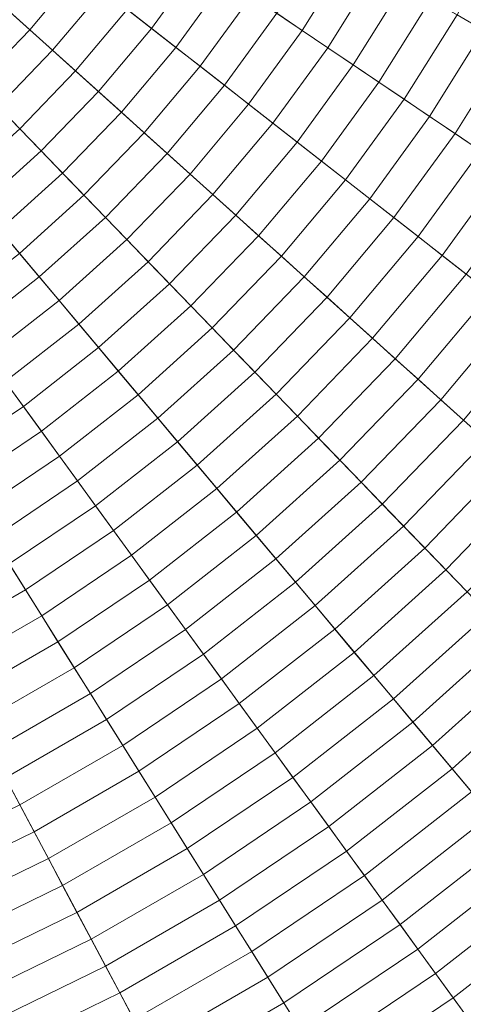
# Model space of a CAD drawing. Header units: centimetres. Extents: x -3.01 to 4.18, y -6.48 to 0.72.
# Tile 188 of 256: x 1.33 to 1.75, y -4.47 to -3.55. Entities that reach past the tile are written whole.
import ezdxf

# ---------------------------------------------------------------- set-up
doc = ezdxf.new("R2010")
doc.units = ezdxf.units.CM
doc.header["$LTSCALE"] = 2.54
doc.layers.add('Lucido design-1', color=7, linetype='Continuous')

# ---------------------------------------------------------------- blocks, each defined once
blk = doc.blocks.new('Gruppo-1')
at = {"color": 142, "linetype": 'Continuous', "lineweight": 9}
for points in [[(1.33456, -6.40089, -13.70234), (1.57828, -6.34012, -13.70234), (0.58696, -2.88298, -13.70234), (0.58681, -2.88301, -13.70234)], [(1.57828, -6.34012, -13.70234), (1.81716, -6.2625, -13.70234), (0.5871, -2.88293, -13.70234), (0.58696, -2.88298, -13.70234)], [(1.81716, -6.2625, -13.70234), (2.05005, -6.16841, -13.70234), (0.58724, -2.88287, -13.70234), (0.5871, -2.88293, -13.70234)], [(2.05005, -6.16841, -13.70234), (2.27581, -6.0583, -13.70234), (0.58738, -2.88281, -13.70234), (0.58724, -2.88287, -13.70234)], [(2.27581, -6.0583, -13.70234), (2.49334, -5.93271, -13.70234), (0.58751, -2.88273, -13.70234), (0.58738, -2.88281, -13.70234)], [(2.49334, -5.93271, -13.70234), (2.70158, -5.79225, -13.70234), (0.58763, -2.88265, -13.70234), (0.58751, -2.88273, -13.70234)], [(2.70158, -5.79225, -13.70234), (2.89951, -5.63761, -13.70234), (0.58775, -2.88255, -13.70234), (0.58763, -2.88265, -13.70234)], [(2.89951, -5.63761, -13.70234), (3.08618, -5.46953, -13.70234), (0.58786, -2.88245, -13.70234), (0.58775, -2.88255, -13.70234)], [(3.08618, -5.46953, -13.70234), (3.26066, -5.28885, -13.70234), (0.58797, -2.88234, -13.70234), (0.58786, -2.88245, -13.70234)], [(3.26066, -5.28885, -13.70234), (3.42212, -5.09643, -13.70234), (0.58806, -2.88223, -13.70234), (0.58797, -2.88234, -13.70234)], [(3.42212, -5.09643, -13.70234), (3.56976, -4.89322, -13.70234), (0.58815, -2.88211, -13.70234), (0.58806, -2.88223, -13.70234)], [(3.56976, -4.89322, -13.70234), (3.70286, -4.68021, -13.70234), (0.58823, -2.88198, -13.70234), (0.58815, -2.88211, -13.70234)], [(3.70286, -4.68021, -13.70234), (3.82078, -4.45843, -13.70234), (0.5883, -2.88185, -13.70234), (0.58823, -2.88198, -13.70234)], [(3.82078, -4.45843, -13.70234), (3.92295, -4.22897, -13.70234), (0.58837, -2.88171, -13.70234), (0.5883, -2.88185, -13.70234)], [(3.92295, -4.22897, -13.70234), (4.00886, -3.99293, -13.70234), (0.58842, -2.88157, -13.70234), (0.58837, -2.88171, -13.70234)], [(4.00886, -3.99293, -13.70234), (4.07809, -3.75148, -13.70234), (0.58846, -2.88142, -13.70234), (0.58842, -2.88157, -13.70234)], [(4.07809, -3.75148, -13.70234), (4.13032, -3.50579, -13.70234), (0.58849, -2.88127, -13.70234), (0.58846, -2.88142, -13.70234)], [(1.74355, -3.549, -12.72527), (1.78734, -3.46665, -12.72527), (1.81313, -3.47923, -12.73052), (1.7684, -3.56335, -12.73052)], [(1.57494, -3.54771, -12.70051), (1.61905, -3.47712, -12.70051), (1.64398, -3.49151, -12.70526), (1.59881, -3.5638, -12.70526)], [(1.32245, -3.54368, -12.67003), (1.36689, -3.49071, -12.67003), (1.38966, -3.5085, -12.67409), (1.34392, -3.56301, -12.67409)], [(1.43516, -3.54405, -12.68249), (1.47935, -3.48323, -12.68249), (1.50327, -3.49936, -12.68685), (1.45789, -3.56181, -12.68685)], [(1.45789, -3.56181, -12.68685), (1.50327, -3.49936, -12.68685), (1.52717, -3.51548, -12.6913), (1.48062, -3.57957, -12.6913)], [(1.59881, -3.5638, -12.70526), (1.64398, -3.49151, -12.70526), (1.66889, -3.5059, -12.71011), (1.62266, -3.57989, -12.71011)], [(1.34392, -3.56301, -12.67409), (1.38966, -3.5085, -12.67409), (1.41242, -3.52628, -12.67824), (1.36538, -3.58233, -12.67824)], [(1.62266, -3.57989, -12.71011), (1.66889, -3.5059, -12.71011), (1.6938, -3.52028, -12.71507), (1.6465, -3.59597, -12.71507)], [(1.48062, -3.57957, -12.6913), (1.52717, -3.51548, -12.6913), (1.55107, -3.5316, -12.69585), (1.50332, -3.59731, -12.69585)], [(1.36538, -3.58233, -12.67824), (1.41242, -3.52628, -12.67824), (1.43516, -3.54405, -12.68249), (1.38683, -3.60165, -12.68249)], [(1.6465, -3.59597, -12.71507), (1.6938, -3.52028, -12.71507), (1.71868, -3.53464, -12.72012), (1.67032, -3.61204, -12.72012)], [(1.50332, -3.59731, -12.69585), (1.55107, -3.5316, -12.69585), (1.57494, -3.54771, -12.70051), (1.52602, -3.61504, -12.70051)], [(1.67032, -3.61204, -12.72012), (1.71868, -3.53464, -12.72012), (1.74355, -3.549, -12.72527), (1.69413, -3.6281, -12.72527)], [(1.27442, -3.59341, -12.67003), (1.32245, -3.54368, -12.67003), (1.34392, -3.56301, -12.67409), (1.29449, -3.61419, -12.67409)], [(1.38683, -3.60165, -12.68249), (1.43516, -3.54405, -12.68249), (1.45789, -3.56181, -12.68685), (1.40827, -3.62095, -12.68685)], [(1.52602, -3.61504, -12.70051), (1.57494, -3.54771, -12.70051), (1.59881, -3.5638, -12.70526), (1.54871, -3.63276, -12.70526)], [(1.69413, -3.6281, -12.72527), (1.74355, -3.549, -12.72527), (1.7684, -3.56335, -12.73052), (1.71792, -3.64414, -12.73052)], [(1.29449, -3.61419, -12.67409), (1.34392, -3.56301, -12.67409), (1.36538, -3.58233, -12.67824), (1.31456, -3.63497, -12.67824)], [(1.40827, -3.62095, -12.68685), (1.45789, -3.56181, -12.68685), (1.48062, -3.57957, -12.6913), (1.4297, -3.64024, -12.6913)], [(1.54871, -3.63276, -12.70526), (1.59881, -3.5638, -12.70526), (1.62266, -3.57989, -12.71011), (1.57138, -3.65048, -12.71011)], [(1.71792, -3.64414, -12.73052), (1.7684, -3.56335, -12.73052), (1.79324, -3.57769, -12.73588), (1.7417, -3.66018, -12.73588)], [(1.31456, -3.63497, -12.67824), (1.36538, -3.58233, -12.67824), (1.38683, -3.60165, -12.68249), (1.33461, -3.65573, -12.68249)], [(1.4297, -3.64024, -12.6913), (1.48062, -3.57957, -12.6913), (1.50332, -3.59731, -12.69585), (1.45112, -3.65953, -12.69585)], [(1.57138, -3.65048, -12.71011), (1.62266, -3.57989, -12.71011), (1.6465, -3.59597, -12.71507), (1.59403, -3.66818, -12.71507)], [(1.7417, -3.66018, -12.73588), (1.79324, -3.57769, -12.73588), (1.81807, -3.59202, -12.74133), (1.76546, -3.67621, -12.74133)], [(1.45112, -3.65953, -12.69585), (1.50332, -3.59731, -12.69585), (1.52602, -3.61504, -12.70051), (1.47252, -3.6788, -12.70051)], [(1.59403, -3.66818, -12.71507), (1.6465, -3.59597, -12.71507), (1.67032, -3.61204, -12.72012), (1.61668, -3.68587, -12.72012)], [(1.33461, -3.65573, -12.68249), (1.38683, -3.60165, -12.68249), (1.40827, -3.62095, -12.68685), (1.35465, -3.67648, -12.68685)], [(1.47252, -3.6788, -12.70051), (1.52602, -3.61504, -12.70051), (1.54871, -3.63276, -12.70526), (1.49391, -3.69806, -12.70526)], [(1.61668, -3.68587, -12.72012), (1.67032, -3.61204, -12.72012), (1.69413, -3.6281, -12.72527), (1.63931, -3.70355, -12.72527)], [(1.35465, -3.67648, -12.68685), (1.40827, -3.62095, -12.68685), (1.4297, -3.64024, -12.6913), (1.37468, -3.69722, -12.6913)], [(1.63931, -3.70355, -12.72527), (1.69413, -3.6281, -12.72527), (1.71792, -3.64414, -12.73052), (1.66192, -3.72122, -12.73052)], [(1.26018, -3.68393, -12.67824), (1.31456, -3.63497, -12.67824), (1.33461, -3.65573, -12.68249), (1.27873, -3.70604, -12.68249)], [(1.49391, -3.69806, -12.70526), (1.54871, -3.63276, -12.70526), (1.57138, -3.65048, -12.71011), (1.51529, -3.71731, -12.71011)], [(1.37468, -3.69722, -12.6913), (1.4297, -3.64024, -12.6913), (1.45112, -3.65953, -12.69585), (1.3947, -3.71795, -12.69585)], [(1.66192, -3.72122, -12.73052), (1.71792, -3.64414, -12.73052), (1.7417, -3.66018, -12.73588), (1.68452, -3.73888, -12.73588)], [(1.27873, -3.70604, -12.68249), (1.33461, -3.65573, -12.68249), (1.35465, -3.67648, -12.68685), (1.29728, -3.72814, -12.68685)], [(1.51529, -3.71731, -12.71011), (1.57138, -3.65048, -12.71011), (1.59403, -3.66818, -12.71507), (1.53666, -3.73655, -12.71507)], [(1.3947, -3.71795, -12.69585), (1.45112, -3.65953, -12.69585), (1.47252, -3.6788, -12.70051), (1.4147, -3.73867, -12.70051)], [(1.68452, -3.73888, -12.73588), (1.7417, -3.66018, -12.73588), (1.76546, -3.67621, -12.74133), (1.70711, -3.75652, -12.74133)], [(1.53666, -3.73655, -12.71507), (1.59403, -3.66818, -12.71507), (1.61668, -3.68587, -12.72012), (1.55802, -3.75578, -12.72012)], [(1.29728, -3.72814, -12.68685), (1.35465, -3.67648, -12.68685), (1.37468, -3.69722, -12.6913), (1.31581, -3.75022, -12.6913)], [(1.4147, -3.73867, -12.70051), (1.47252, -3.6788, -12.70051), (1.49391, -3.69806, -12.70526), (1.4347, -3.75938, -12.70526)], [(1.70711, -3.75652, -12.74133), (1.76546, -3.67621, -12.74133), (1.78921, -3.69223, -12.74688), (1.72968, -3.77416, -12.74688)], [(1.55802, -3.75578, -12.72012), (1.61668, -3.68587, -12.72012), (1.63931, -3.70355, -12.72527), (1.57936, -3.775, -12.72527)], [(1.72968, -3.77416, -12.74688), (1.78921, -3.69223, -12.74688), (1.81294, -3.70823, -12.75253), (1.75224, -3.79178, -12.75253)], [(1.31581, -3.75022, -12.6913), (1.37468, -3.69722, -12.6913), (1.3947, -3.71795, -12.69585), (1.33434, -3.7723, -12.69585)], [(1.4347, -3.75938, -12.70526), (1.49391, -3.69806, -12.70526), (1.51529, -3.71731, -12.71011), (1.45469, -3.78007, -12.71011)], [(1.57936, -3.775, -12.72527), (1.63931, -3.70355, -12.72527), (1.66192, -3.72122, -12.73052), (1.60068, -3.7942, -12.73052)], [(1.33434, -3.7723, -12.69585), (1.3947, -3.71795, -12.69585), (1.4147, -3.73867, -12.70051), (1.35285, -3.79437, -12.70051)], [(1.45469, -3.78007, -12.71011), (1.51529, -3.71731, -12.71011), (1.53666, -3.73655, -12.71507), (1.47466, -3.80076, -12.71507)], [(1.60068, -3.7942, -12.73052), (1.66192, -3.72122, -12.73052), (1.68452, -3.73888, -12.73588), (1.622, -3.81339, -12.73588)], [(1.35285, -3.79437, -12.70051), (1.4147, -3.73867, -12.70051), (1.4347, -3.75938, -12.70526), (1.37135, -3.81642, -12.70526)], [(1.47466, -3.80076, -12.71507), (1.53666, -3.73655, -12.71507), (1.55802, -3.75578, -12.72012), (1.49462, -3.82143, -12.72012)], [(1.622, -3.81339, -12.73588), (1.68452, -3.73888, -12.73588), (1.70711, -3.75652, -12.74133), (1.6433, -3.83257, -12.74133)], [(1.49462, -3.82143, -12.72012), (1.55802, -3.75578, -12.72012), (1.57936, -3.775, -12.72527), (1.51457, -3.84209, -12.72527)], [(1.6433, -3.83257, -12.74133), (1.70711, -3.75652, -12.74133), (1.72968, -3.77416, -12.74688), (1.66458, -3.85174, -12.74688)], [(1.37135, -3.81642, -12.70526), (1.4347, -3.75938, -12.70526), (1.45469, -3.78007, -12.71011), (1.38985, -3.83846, -12.71011)], [(1.27033, -3.82231, -12.69585), (1.33434, -3.7723, -12.69585), (1.35285, -3.79437, -12.70051), (1.28726, -3.84561, -12.70051)], [(1.51457, -3.84209, -12.72527), (1.57936, -3.775, -12.72527), (1.60068, -3.7942, -12.73052), (1.5345, -3.86273, -12.73052)], [(1.66458, -3.85174, -12.74688), (1.72968, -3.77416, -12.74688), (1.75224, -3.79178, -12.75253), (1.68586, -3.87089, -12.75253)], [(1.38985, -3.83846, -12.71011), (1.45469, -3.78007, -12.71011), (1.47466, -3.80076, -12.71507), (1.40833, -3.86048, -12.71507)], [(1.28726, -3.84561, -12.70051), (1.35285, -3.79437, -12.70051), (1.37135, -3.81642, -12.70526), (1.30418, -3.8689, -12.70526)], [(1.5345, -3.86273, -12.73052), (1.60068, -3.7942, -12.73052), (1.622, -3.81339, -12.73588), (1.55443, -3.88336, -12.73588)], [(1.68586, -3.87089, -12.75253), (1.75224, -3.79178, -12.75253), (1.77478, -3.80939, -12.75827), (1.70711, -3.89003, -12.75827)], [(1.40833, -3.86048, -12.71507), (1.47466, -3.80076, -12.71507), (1.49462, -3.82143, -12.72012), (1.4268, -3.88249, -12.72012)], [(1.70711, -3.89003, -12.75827), (1.77478, -3.80939, -12.75827), (1.7973, -3.82699, -12.76412), (1.72836, -3.90915, -12.76412)], [(1.30418, -3.8689, -12.70526), (1.37135, -3.81642, -12.70526), (1.38985, -3.83846, -12.71011), (1.32109, -3.89217, -12.71011)], [(1.4268, -3.88249, -12.72012), (1.49462, -3.82143, -12.72012), (1.51457, -3.84209, -12.72527), (1.44526, -3.90449, -12.72527)], [(1.55443, -3.88336, -12.73588), (1.622, -3.81339, -12.73588), (1.6433, -3.83257, -12.74133), (1.57434, -3.90398, -12.74133)], [(1.72836, -3.90915, -12.76412), (1.7973, -3.82699, -12.76412), (1.81981, -3.84457, -12.77007), (1.74958, -3.92827, -12.77007)], [(1.32109, -3.89217, -12.71011), (1.38985, -3.83846, -12.71011), (1.40833, -3.86048, -12.71507), (1.33799, -3.91543, -12.71507)], [(1.57434, -3.90398, -12.74133), (1.6433, -3.83257, -12.74133), (1.66458, -3.85174, -12.74688), (1.59424, -3.92458, -12.74688)], [(1.44526, -3.90449, -12.72527), (1.51457, -3.84209, -12.72527), (1.5345, -3.86273, -12.73052), (1.46371, -3.92648, -12.73052)], [(1.59424, -3.92458, -12.74688), (1.66458, -3.85174, -12.74688), (1.68586, -3.87089, -12.75253), (1.61412, -3.94517, -12.75253)], [(1.33799, -3.91543, -12.71507), (1.40833, -3.86048, -12.71507), (1.4268, -3.88249, -12.72012), (1.35488, -3.93868, -12.72012)], [(1.46371, -3.92648, -12.73052), (1.5345, -3.86273, -12.73052), (1.55443, -3.88336, -12.73588), (1.48214, -3.94845, -12.73588)], [(1.61412, -3.94517, -12.75253), (1.68586, -3.87089, -12.75253), (1.70711, -3.89003, -12.75827), (1.63399, -3.96575, -12.75827)], [(1.35488, -3.93868, -12.72012), (1.4268, -3.88249, -12.72012), (1.44526, -3.90449, -12.72527), (1.37176, -3.96191, -12.72527)], [(1.48214, -3.94845, -12.73588), (1.55443, -3.88336, -12.73588), (1.57434, -3.90398, -12.74133), (1.50057, -3.9704, -12.74133)], [(1.24876, -3.94096, -12.71011), (1.32109, -3.89217, -12.71011), (1.33799, -3.91543, -12.71507), (1.264, -3.96534, -12.71507)], [(1.63399, -3.96575, -12.75827), (1.70711, -3.89003, -12.75827), (1.72836, -3.90915, -12.76412), (1.65385, -3.98631, -12.76412)], [(1.37176, -3.96191, -12.72527), (1.44526, -3.90449, -12.72527), (1.46371, -3.92648, -12.73052), (1.38863, -3.98513, -12.73052)], [(1.50057, -3.9704, -12.74133), (1.57434, -3.90398, -12.74133), (1.59424, -3.92458, -12.74688), (1.51898, -3.99235, -12.74688)], [(1.65385, -3.98631, -12.76412), (1.72836, -3.90915, -12.76412), (1.74958, -3.92827, -12.77007), (1.67369, -4.00686, -12.77007)], [(1.264, -3.96534, -12.71507), (1.33799, -3.91543, -12.71507), (1.35488, -3.93868, -12.72012), (1.27923, -3.98971, -12.72012)], [(1.38863, -3.98513, -12.73052), (1.46371, -3.92648, -12.73052), (1.48214, -3.94845, -12.73588), (1.40549, -4.00833, -12.73588)], [(1.51898, -3.99235, -12.74688), (1.59424, -3.92458, -12.74688), (1.61412, -3.94517, -12.75253), (1.53738, -4.01427, -12.75253)], [(1.67369, -4.00686, -12.77007), (1.74958, -3.92827, -12.77007), (1.77079, -3.94737, -12.77612), (1.69352, -4.02739, -12.77612)], [(1.27923, -3.98971, -12.72012), (1.35488, -3.93868, -12.72012), (1.37176, -3.96191, -12.72527), (1.29444, -4.01407, -12.72527)], [(1.40549, -4.00833, -12.73588), (1.48214, -3.94845, -12.73588), (1.50057, -3.9704, -12.74133), (1.42234, -4.03152, -12.74133)], [(1.53738, -4.01427, -12.75253), (1.61412, -3.94517, -12.75253), (1.63399, -3.96575, -12.75827), (1.55576, -4.03619, -12.75827)], [(1.69352, -4.02739, -12.77612), (1.77079, -3.94737, -12.77612), (1.79199, -3.96645, -12.78226), (1.71333, -4.04791, -12.78226)], [(1.29444, -4.01407, -12.72527), (1.37176, -3.96191, -12.72527), (1.38863, -3.98513, -12.73052), (1.30965, -4.0384, -12.73052)], [(1.55576, -4.03619, -12.75827), (1.63399, -3.96575, -12.75827), (1.65385, -3.98631, -12.76412), (1.57414, -4.05808, -12.76412)], [(1.71333, -4.04791, -12.78226), (1.79199, -3.96645, -12.78226), (1.81317, -3.98552, -12.7885), (1.73313, -4.06841, -12.7885)], [(1.42234, -4.03152, -12.74133), (1.50057, -3.9704, -12.74133), (1.51898, -3.99235, -12.74688), (1.43917, -4.0547, -12.74688)], [(1.30965, -4.0384, -12.73052), (1.38863, -3.98513, -12.73052), (1.40549, -4.00833, -12.73588), (1.32485, -4.06273, -12.73588)], [(1.57414, -4.05808, -12.76412), (1.65385, -3.98631, -12.76412), (1.67369, -4.00686, -12.77007), (1.5925, -4.07996, -12.77007)], [(1.73313, -4.06841, -12.7885), (1.81317, -3.98552, -12.7885), (1.83433, -4.00458, -12.79485), (1.75291, -4.08889, -12.79485)], [(1.43917, -4.0547, -12.74688), (1.51898, -3.99235, -12.74688), (1.53738, -4.01427, -12.75253), (1.456, -4.07785, -12.75253)], [(1.32485, -4.06273, -12.73588), (1.40549, -4.00833, -12.73588), (1.42234, -4.03152, -12.74133), (1.34004, -4.08703, -12.74133)], [(1.456, -4.07785, -12.75253), (1.53738, -4.01427, -12.75253), (1.55576, -4.03619, -12.75827), (1.47281, -4.10099, -12.75827)], [(1.5925, -4.07996, -12.77007), (1.67369, -4.00686, -12.77007), (1.69352, -4.02739, -12.77612), (1.61084, -4.10183, -12.77612)], [(1.34004, -4.08703, -12.74133), (1.42234, -4.03152, -12.74133), (1.43917, -4.0547, -12.74688), (1.35522, -4.11133, -12.74688)], [(1.61084, -4.10183, -12.77612), (1.69352, -4.02739, -12.77612), (1.71333, -4.04791, -12.78226), (1.62918, -4.12368, -12.78226)], [(1.47281, -4.10099, -12.75827), (1.55576, -4.03619, -12.75827), (1.57414, -4.05808, -12.76412), (1.48961, -4.12412, -12.76412)], [(1.62918, -4.12368, -12.78226), (1.71333, -4.04791, -12.78226), (1.73313, -4.06841, -12.7885), (1.6475, -4.14551, -12.7885)], [(1.35522, -4.11133, -12.74688), (1.43917, -4.0547, -12.74688), (1.456, -4.07785, -12.75253), (1.37039, -4.1356, -12.75253)], [(1.48961, -4.12412, -12.76412), (1.57414, -4.05808, -12.76412), (1.5925, -4.07996, -12.77007), (1.5064, -4.14723, -12.77007)], [(1.24061, -4.11136, -12.73588), (1.32485, -4.06273, -12.73588), (1.34004, -4.08703, -12.74133), (1.25407, -4.13667, -12.74133)], [(1.6475, -4.14551, -12.7885), (1.73313, -4.06841, -12.7885), (1.75291, -4.08889, -12.79485), (1.6658, -4.16733, -12.79485)], [(1.37039, -4.1356, -12.75253), (1.456, -4.07785, -12.75253), (1.47281, -4.10099, -12.75827), (1.38554, -4.15986, -12.75827)], [(1.5064, -4.14723, -12.77007), (1.5925, -4.07996, -12.77007), (1.61084, -4.10183, -12.77612), (1.52318, -4.17032, -12.77612)], [(1.25407, -4.13667, -12.74133), (1.34004, -4.08703, -12.74133), (1.35522, -4.11133, -12.74688), (1.26751, -4.16196, -12.74688)], [(1.6658, -4.16733, -12.79485), (1.75291, -4.08889, -12.79485), (1.77268, -4.10936, -12.80129), (1.68409, -4.18912, -12.80129)], [(1.38554, -4.15986, -12.75827), (1.47281, -4.10099, -12.75827), (1.48961, -4.12412, -12.76412), (1.40069, -4.1841, -12.76412)], [(1.52318, -4.17032, -12.77612), (1.61084, -4.10183, -12.77612), (1.62918, -4.12368, -12.78226), (1.53994, -4.19339, -12.78226)], [(1.26751, -4.16196, -12.74688), (1.35522, -4.11133, -12.74688), (1.37039, -4.1356, -12.75253), (1.28095, -4.18723, -12.75253)], [(1.68409, -4.18912, -12.80129), (1.77268, -4.10936, -12.80129), (1.79243, -4.12982, -12.80783), (1.70237, -4.21091, -12.80783)], [(1.40069, -4.1841, -12.76412), (1.48961, -4.12412, -12.76412), (1.5064, -4.14723, -12.77007), (1.41583, -4.20832, -12.77007)], [(1.53994, -4.19339, -12.78226), (1.62918, -4.12368, -12.78226), (1.6475, -4.14551, -12.7885), (1.5567, -4.21645, -12.7885)], [(1.28095, -4.18723, -12.75253), (1.37039, -4.1356, -12.75253), (1.38554, -4.15986, -12.75827), (1.29438, -4.21249, -12.75827)], [(1.70237, -4.21091, -12.80783), (1.79243, -4.12982, -12.80783), (1.81216, -4.15025, -12.81447), (1.72063, -4.23267, -12.81447)], [(1.41583, -4.20832, -12.77007), (1.5064, -4.14723, -12.77007), (1.52318, -4.17032, -12.77612), (1.43095, -4.23253, -12.77612)], [(1.5567, -4.21645, -12.7885), (1.6475, -4.14551, -12.7885), (1.6658, -4.16733, -12.79485), (1.57344, -4.23949, -12.79485)], [(1.72063, -4.23267, -12.81447), (1.81216, -4.15025, -12.81447), (1.83188, -4.17067, -12.82121), (1.73888, -4.25442, -12.82121)], [(1.29438, -4.21249, -12.75827), (1.38554, -4.15986, -12.75827), (1.40069, -4.1841, -12.76412), (1.3078, -4.23773, -12.76412)], [(1.43095, -4.23253, -12.77612), (1.52318, -4.17032, -12.77612), (1.53994, -4.19339, -12.78226), (1.44607, -4.25671, -12.78226)], [(1.57344, -4.23949, -12.79485), (1.6658, -4.16733, -12.79485), (1.68409, -4.18912, -12.80129), (1.59016, -4.26251, -12.80129)], [(1.73888, -4.25442, -12.82121), (1.83188, -4.17067, -12.82121), (1.85159, -4.19108, -12.82804), (1.75711, -4.27614, -12.82804)], [(1.3078, -4.23773, -12.76412), (1.40069, -4.1841, -12.76412), (1.41583, -4.20832, -12.77007), (1.32121, -4.26295, -12.77007)], [(1.59016, -4.26251, -12.80129), (1.68409, -4.18912, -12.80129), (1.70237, -4.21091, -12.80783), (1.60687, -4.28551, -12.80783)], [(1.44607, -4.25671, -12.78226), (1.53994, -4.19339, -12.78226), (1.5567, -4.21645, -12.7885), (1.46117, -4.28088, -12.7885)], [(1.32121, -4.26295, -12.77007), (1.41583, -4.20832, -12.77007), (1.43095, -4.23253, -12.77612), (1.33461, -4.28815, -12.77612)], [(1.46117, -4.28088, -12.7885), (1.5567, -4.21645, -12.7885), (1.57344, -4.23949, -12.79485), (1.47626, -4.30503, -12.79485)], [(1.60687, -4.28551, -12.80783), (1.70237, -4.21091, -12.80783), (1.72063, -4.23267, -12.81447), (1.62357, -4.3085, -12.81447)], [(1.33461, -4.28815, -12.77612), (1.43095, -4.23253, -12.77612), (1.44607, -4.25671, -12.78226), (1.348, -4.31333, -12.78226)], [(1.62357, -4.3085, -12.81447), (1.72063, -4.23267, -12.81447), (1.73888, -4.25442, -12.82121), (1.64026, -4.33146, -12.82121)], [(1.47626, -4.30503, -12.79485), (1.57344, -4.23949, -12.79485), (1.59016, -4.26251, -12.80129), (1.49134, -4.32917, -12.80129)], [(1.64026, -4.33146, -12.82121), (1.73888, -4.25442, -12.82121), (1.75711, -4.27614, -12.82804), (1.65693, -4.35441, -12.82804)], [(1.22301, -4.31084, -12.77007), (1.32121, -4.26295, -12.77007), (1.33461, -4.28815, -12.77612), (1.23462, -4.33692, -12.77612)], [(1.348, -4.31333, -12.78226), (1.44607, -4.25671, -12.78226), (1.46117, -4.28088, -12.7885), (1.36138, -4.3385, -12.7885)], [(1.49134, -4.32917, -12.80129), (1.59016, -4.26251, -12.80129), (1.60687, -4.28551, -12.80783), (1.50641, -4.35328, -12.80783)], [(1.36138, -4.3385, -12.7885), (1.46117, -4.28088, -12.7885), (1.47626, -4.30503, -12.79485), (1.37475, -4.36364, -12.79485)], [(1.65693, -4.35441, -12.82804), (1.75711, -4.27614, -12.82804), (1.77533, -4.29785, -12.83497), (1.67359, -4.37734, -12.83497)], [(1.23462, -4.33692, -12.77612), (1.33461, -4.28815, -12.77612), (1.348, -4.31333, -12.78226), (1.24622, -4.36297, -12.78226)], [(1.50641, -4.35328, -12.80783), (1.60687, -4.28551, -12.80783), (1.62357, -4.3085, -12.81447), (1.52146, -4.37737, -12.81447)], [(1.67359, -4.37734, -12.83497), (1.77533, -4.29785, -12.83497), (1.79353, -4.31955, -12.842), (1.69024, -4.40025, -12.842)], [(1.37475, -4.36364, -12.79485), (1.47626, -4.30503, -12.79485), (1.49134, -4.32917, -12.80129), (1.38811, -4.38877, -12.80129)], [(1.52146, -4.37737, -12.81447), (1.62357, -4.3085, -12.81447), (1.64026, -4.33146, -12.82121), (1.53651, -4.40145, -12.82121)], [(1.24622, -4.36297, -12.78226), (1.348, -4.31333, -12.78226), (1.36138, -4.3385, -12.7885), (1.25782, -4.38901, -12.7885)], [(1.69024, -4.40025, -12.842), (1.79353, -4.31955, -12.842), (1.81172, -4.34122, -12.84913), (1.70687, -4.42314, -12.84913)], [(1.38811, -4.38877, -12.80129), (1.49134, -4.32917, -12.80129), (1.50641, -4.35328, -12.80783), (1.40146, -4.41387, -12.80783)], [(1.53651, -4.40145, -12.82121), (1.64026, -4.33146, -12.82121), (1.65693, -4.35441, -12.82804), (1.55154, -4.4255, -12.82804)], [(1.25782, -4.38901, -12.7885), (1.36138, -4.3385, -12.7885), (1.37475, -4.36364, -12.79485), (1.2694, -4.41503, -12.79485)], [(1.70687, -4.42314, -12.84913), (1.81172, -4.34122, -12.84913), (1.82989, -4.36288, -12.85636), (1.72348, -4.44601, -12.85636)], [(1.40146, -4.41387, -12.80783), (1.50641, -4.35328, -12.80783), (1.52146, -4.37737, -12.81447), (1.4148, -4.43896, -12.81447)], [(1.55154, -4.4255, -12.82804), (1.65693, -4.35441, -12.82804), (1.67359, -4.37734, -12.83497), (1.56656, -4.44954, -12.83497)], [(1.2694, -4.41503, -12.79485), (1.37475, -4.36364, -12.79485), (1.38811, -4.38877, -12.80129), (1.28097, -4.44102, -12.80129)], [(1.72348, -4.44601, -12.85636), (1.82989, -4.36288, -12.85636), (1.84805, -4.38451, -12.86369), (1.74008, -4.46886, -12.86369)], [(1.4148, -4.43896, -12.81447), (1.52146, -4.37737, -12.81447), (1.53651, -4.40145, -12.82121), (1.42812, -4.46402, -12.82121)], [(1.56656, -4.44954, -12.83497), (1.67359, -4.37734, -12.83497), (1.69024, -4.40025, -12.842), (1.58156, -4.47355, -12.842)], [(1.28097, -4.44102, -12.80129), (1.38811, -4.38877, -12.80129), (1.40146, -4.41387, -12.80783), (1.29254, -4.467, -12.80783)], [(1.74008, -4.46886, -12.86369), (1.84805, -4.38451, -12.86369), (1.86618, -4.40613, -12.87112), (1.75667, -4.49169, -12.87112)], [(1.42812, -4.46402, -12.82121), (1.53651, -4.40145, -12.82121), (1.55154, -4.4255, -12.82804), (1.44144, -4.48907, -12.82804)], [(1.58156, -4.47355, -12.842), (1.69024, -4.40025, -12.842), (1.70687, -4.42314, -12.84913), (1.59656, -4.49755, -12.84913)], [(1.29254, -4.467, -12.80783), (1.40146, -4.41387, -12.80783), (1.4148, -4.43896, -12.81447), (1.30409, -4.49295, -12.81447)], [(1.44144, -4.48907, -12.82804), (1.55154, -4.4255, -12.82804), (1.56656, -4.44954, -12.83497), (1.45474, -4.51409, -12.83497)], [(1.59656, -4.49755, -12.84913), (1.70687, -4.42314, -12.84913), (1.72348, -4.44601, -12.85636), (1.61154, -4.52152, -12.85636)], [(1.30409, -4.49295, -12.81447), (1.4148, -4.43896, -12.81447), (1.42812, -4.46402, -12.82121), (1.31564, -4.51888, -12.82121)], [(1.61154, -4.52152, -12.85636), (1.72348, -4.44601, -12.85636), (1.74008, -4.46886, -12.86369), (1.6265, -4.54547, -12.86369)], [(1.45474, -4.51409, -12.83497), (1.56656, -4.44954, -12.83497), (1.58156, -4.47355, -12.842), (1.46804, -4.53909, -12.842)], [(1.31564, -4.51888, -12.82121), (1.42812, -4.46402, -12.82121), (1.44144, -4.48907, -12.82804), (1.32718, -4.5448, -12.82804)], [(1.46804, -4.53909, -12.842), (1.58156, -4.47355, -12.842), (1.59656, -4.49755, -12.84913), (1.48132, -4.56408, -12.84913)], [(1.6265, -4.54547, -12.86369), (1.74008, -4.46886, -12.86369), (1.75667, -4.49169, -12.87112), (1.64146, -4.56941, -12.87112)]]:
    blk.add_3dface(points, dxfattribs=at)

msp = doc.modelspace()

# ---------------------------------------------------------------- block references
at = {"layer": 'Lucido design-1', "color": 7}
msp.add_blockref('Gruppo-1', (0, 0), dxfattribs=at)

doc.saveas('drawing.dxf')
